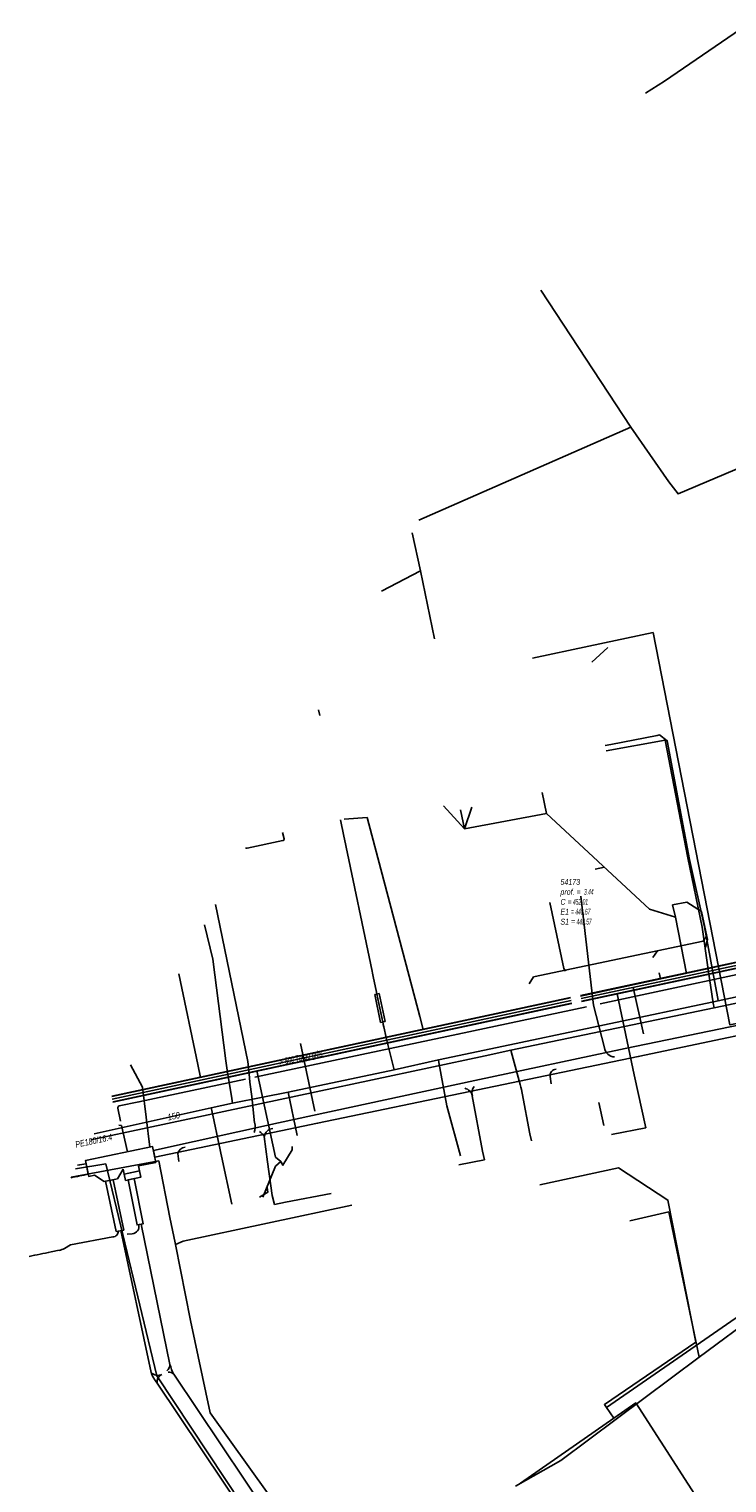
# Model space of a CAD drawing. Header units: metres. Extents: x 2695563 to 2696938, y 1260544 to 1262032.
# Tile 137 of 256: x 2695758 to 2695819, y 1261323 to 1261449. Entities that reach past the tile are written whole.
import ezdxf

# ---------------------------------------------------------------- set-up
doc = ezdxf.new("R2010")
doc.units = ezdxf.units.M
doc.header["$LTSCALE"] = 100
doc.linetypes.add('AUSGEZOGEN', pattern=[0])
doc.linetypes.add('VERDECKT2_S2', pattern=[0.18, 0.1, -0.08])
for name, color, linetype in [('Eau portable_Cadastre des conduites_Conduite', 171, 'AUSGEZOGEN'), ('Eau potable_Cadastre des conduites_Conduite_Texte', 171, 'AUSGEZOGEN'), ('Eau potable_Cadastre des conduites_Tube de protection', 171, 'AUSGEZOGEN'), ('EU_Cadastre des conduites', 24, 'AUSGEZOGEN'), ('EU_Cadastre des conduites – Texte', 7, 'AUSGEZOGEN'), ('EU_Cadastre des conduites_Regard normalisé – Texte', 24, 'AUSGEZOGEN'), ('Gaz_Cadastre des conduites_Conduite', 32, 'AUSGEZOGEN'), ('Gaz_Cadastre des conduites_Conduite_Texte', 32, 'AUSGEZOGEN'), ('Réseau électrique_Cadastre des conduite_Bord du tracé', 1, 'AUSGEZOGEN'), ('Réseau électrique_Cadastre des conduite_Tronçon de tracé', 1, 'AUSGEZOGEN'), ('Réseau électrique_Cadastre des conduites_Ouvrage_Surface-Ligne-Point', 1, 'AUSGEZOGEN'), ('TV_Cadastre des conduites_CONDUITE', 92, 'AUSGEZOGEN'), ('Télécommunications_SW_Cadastre des conduites_Bord du tracé', 94, 'AUSGEZOGEN')]:
    doc.layers.add(name, color=color, linetype=linetype)
doc.styles.add('ARIAL', font='arial.ttf')
pattern_1 = [(0, (2708005, 1273150), (6075, 6075), [6075, -6075]), (90, (2708005, 1273150), (-6075, 6075), [6075, -6075])]

# ---------------------------------------------------------------- blocks, each defined once
blk = doc.blocks.new('COMPLEXOBJECT_1755')
at = {"layer": 'Réseau électrique_Cadastre des conduite_Bord du tracé', "color": 1, "linetype": 'AUSGEZOGEN', "transparency": 33554687}
blk.add_line((5762.67, 11349.74), (5762.49, 11350.65), dxfattribs=at)
for centre, radius, start, end in [((5627.87, 12147.26), 807.91, 279.53677, 279.59182), ((5726.67, 11523.42), 177.37, 281.2087, 281.7118)]:
    blk.add_arc(centre, radius, start, end, dxfattribs=at)
blk = doc.blocks.new('COMPLEXOBJECT_1759')
at = {"layer": 'Réseau électrique_Cadastre des conduite_Bord du tracé', "color": 1, "linetype": 'AUSGEZOGEN', "transparency": 33554687}
for p, q in [((5910.91, 11349.61), (5910.53, 11350.2)), ((5866.66, 11321.15), (5813.53, 11285.8)), ((5804.58, 11281.24), (5804.64, 11280.56))]:
    blk.add_line(p, q, dxfattribs=at)
for centre, radius, start, end in [((12237.54, 1750.09), 11497.53, 123.387115, 123.649303), ((11122.36, 3433.05), 9477.93, 123.356758, 123.674659), ((1044.27, 18519.49), 8665.09, 303.397352, 303.8195), ((3946.03, 14114.71), 3389.73, 303.32714, 303.43073), ((3944.48, 14116.48), 3392.73, 303.33248, 303.43603), ((5804.39, 11288.57), 7.34, 271.466, 303.1619), ((5804.39, 11288.57), 8.01, 271.7843, 303.1713)]:
    blk.add_arc(centre, radius, start, end, dxfattribs=at)
blk = doc.blocks.new('COMPLEXOBJECT_2151')
at = {"layer": 'Réseau électrique_Cadastre des conduite_Tronçon de tracé', "color": 1, "linetype": 'AUSGEZOGEN', "transparency": 33554687}
for centre, radius, start, end in [((5769.02, 11333.21), 0.748, 311.1852, 358.4227), ((5774.93, 11334.74), 5.39, 196.7588, 206.2222)]:
    blk.add_arc(centre, radius, start, end, dxfattribs=at)
blk = doc.blocks.new('COMPLEXOBJECT_2228')
at = {"layer": 'Réseau électrique_Cadastre des conduite_Tronçon de tracé', "color": 1, "linetype": 'AUSGEZOGEN', "transparency": 33554687}
for p, q in [((5759.44, 11342.98), (5760.13, 11343.12)), ((5760.6, 11343.28), (5761.13, 11343.59))]:
    blk.add_line(p, q, dxfattribs=at)
blk.add_arc((5759.86, 11344.64), 1.55, 280.1234, 298.3019, dxfattribs=at)
blk = doc.blocks.new('COMPLEXOBJECT_2371')
at = {"layer": 'Réseau électrique_Cadastre des conduite_Tronçon de tracé', "color": 1, "linetype": 'AUSGEZOGEN', "transparency": 33554687}
for p, q in [((5825.27, 11367.91), (5825.07, 11367.91)), ((5826.29, 11364.36), (5825.55, 11367.7))]:
    blk.add_line(p, q, dxfattribs=at)
blk.add_lwpolyline([(5824.82, 11368.04), (5824.76, 11368.32), (5807.16, 11364.55)], dxfattribs=at)
for centre, radius, start, end in [((5825.04, 11368.16), 0.251, 206.8951, 276.2044), ((5825.24, 11367.57), 0.335, 23.624, 85.4938)]:
    blk.add_arc(centre, radius, start, end, dxfattribs=at)
blk = doc.blocks.new('COMPLEXOBJECT_2372')
at = {"layer": 'Réseau électrique_Cadastre des conduite_Tronçon de tracé', "color": 1, "linetype": 'AUSGEZOGEN', "transparency": 33554687}
for p, q in [((5779.7, 11378.91), (5779.57, 11379.46)), ((5776.49, 11378.09), (5779.6, 11378.75))]:
    blk.add_line(p, q, dxfattribs=at)
blk.add_arc((5779.57, 11378.87), 0.129, 282.0722, 15.4751, dxfattribs=at)
blk = doc.blocks.new('COMPLEXOBJECT_2373')
at = {"layer": 'Réseau électrique_Cadastre des conduite_Tronçon de tracé', "color": 1, "linetype": 'AUSGEZOGEN', "transparency": 33554687}
blk.add_lwpolyline([(5777.13, 11354.19), (5776.88, 11356.5), (5776.73, 11357.75), (5776.66, 11358.45), (5776.54, 11359.55)], dxfattribs=at)
blk.add_arc((5775.84, 11353.83), 1.35, 339.4776, 15.2544, dxfattribs=at)
blk = doc.blocks.new('COMPLEXOBJECT_2444')
at = {"layer": 'Réseau électrique_Cadastre des conduite_Tronçon de tracé', "color": 1, "linetype": 'AUSGEZOGEN', "transparency": 33554687}
blk.add_line((5761.13, 11343.59), (5764.81, 11344.28), dxfattribs=at)
blk.add_arc((5764.8, 11344.76), 0.48, 271.3866, 2.5144, dxfattribs=at)
blk = doc.blocks.new('COMPLEXOBJECT_2445')
at = {"layer": 'Réseau électrique_Cadastre des conduite_Tronçon de tracé', "color": 1, "linetype": 'AUSGEZOGEN', "transparency": 33554687}
blk.add_line((5766.05, 11344.51), (5766.49, 11344.56), dxfattribs=at)
blk.add_arc((5766.44, 11345.19), 0.64, 275.1364, 13.747, dxfattribs=at)
blk = doc.blocks.new('COMPLEXOBJECT_2462')
at = {"layer": 'Réseau électrique_Cadastre des conduite_Tronçon de tracé', "color": 1, "linetype": 'AUSGEZOGEN', "transparency": 33554687}
blk.add_line((5785.27, 11309.73), (5770.1, 11332.36), dxfattribs=at)
for centre, radius, start, end in [((5769.72, 11332.02), 0.504, 42.1499, 103.3819), ((5784.68, 11309.67), 0.587, 311.2893, 6.3628)]:
    blk.add_arc(centre, radius, start, end, dxfattribs=at)
blk = doc.blocks.new('COMPLEXOBJECT_2525')
at = {"layer": 'Réseau électrique_Cadastre des conduite_Tronçon de tracé', "color": 1, "linetype": 'AUSGEZOGEN', "transparency": 33554687}
blk.add_line((5765.48, 11354.35), (5765.23, 11355.49), dxfattribs=at)
blk.add_lwpolyline([(5765.36, 11355.67), (5767.07, 11356.02), (5776.34, 11358)], dxfattribs=at)
blk.add_arc((5765.4, 11355.51), 0.166, 101.4833, 186.91, dxfattribs=at)
blk = doc.blocks.new('COMPLEXOBJECT_2595')
at = {"layer": 'Réseau électrique_Cadastre des conduite_Tronçon de tracé', "color": 1, "linetype": 'AUSGEZOGEN', "transparency": 33554687}
blk.add_line((5807.54, 11360.73), (5806.6, 11364.43), dxfattribs=at)
blk.add_arc((5808.49, 11360.89), 0.964, 189.2772, 266.323, dxfattribs=at)
blk = doc.blocks.new('COMPLEXOBJECT_2678')
at = {"layer": 'Réseau électrique_Cadastre des conduite_Tronçon de tracé', "color": 1, "linetype": 'AUSGEZOGEN', "transparency": 33554687}
blk.add_line((5802.9, 11357.59), (5802.83, 11358.24), dxfattribs=at)
blk.add_arc((5803.34, 11358.34), 0.52, 89.9385, 190.6882, dxfattribs=at)
blk = doc.blocks.new('COMPLEXOBJECT_2679')
at = {"layer": 'Réseau électrique_Cadastre des conduite_Tronçon de tracé', "color": 1, "linetype": 'AUSGEZOGEN', "transparency": 33554687}
blk.add_line((5770.54, 11350.84), (5770.46, 11351.53), dxfattribs=at)
blk.add_arc((5771.14, 11351.39), 0.692, 93.8991, 168.5627, dxfattribs=at)

msp = doc.modelspace()

# ---------------------------------------------------------------- hatches: boundary and pattern name
at = {"layer": 'Réseau électrique_Cadastre des conduite_Bord du tracé', "lineweight": 18, "transparency": 33554687}
h = msp.add_hatch(dxfattribs=at)
h.set_pattern_fill('MUSTER', color=1, scale=6075, style=0, pattern_type=2)
h.set_pattern_definition(pattern_1)
h.paths.add_polyline_path([(2695769.42, 1261351.04), (2695783.57, 1261353.97), (2695811.46, 1261359.77), (2695827.71, 1261363.2), (2695861.83, 1261370.41), (2695866.47, 1261371.44), (2695866.3, 1261372.26), (2695859.85, 1261371.14), (2695826.75, 1261363.87), (2695810.33, 1261360.48), (2695797.25, 1261357.69), (2695780.19, 1261354), (2695769.3, 1261351.6)], flags=0)
h = msp.add_hatch(dxfattribs=at)
h.set_pattern_fill('MUSTER', color=1, scale=6075, style=0, pattern_type=2)
h.set_pattern_definition(pattern_1)
h.paths.add_polyline_path([(2695762.12, 1261349.24), (2695762.17, 1261349.25), (2695762.22, 1261349.26), (2695762.26, 1261349.27), (2695762.31, 1261349.28), (2695762.36, 1261349.29), (2695762.41, 1261349.3), (2695762.46, 1261349.31), (2695762.51, 1261349.32), (2695762.56, 1261349.33), (2695762.61, 1261349.34), (2695762.66, 1261349.35), (2695762.71, 1261349.36), (2695762.76, 1261349.37), (2695762.81, 1261349.38), (2695762.86, 1261349.39), (2695762.9, 1261349.4), (2695762.95, 1261349.41), (2695763, 1261349.42), (2695763.05, 1261349.43), (2695763.1, 1261349.44), (2695763.15, 1261349.45), (2695763.2, 1261349.46), (2695763.25, 1261349.47), (2695763.3, 1261349.48), (2695763.35, 1261349.49), (2695763.4, 1261349.5), (2695763.45, 1261349.51), (2695763.5, 1261349.52), (2695763.54, 1261349.53), (2695763.59, 1261349.54), (2695763.64, 1261349.55), (2695763.46, 1261350.46), (2695763.43, 1261350.45), (2695763.41, 1261350.45), (2695763.38, 1261350.44), (2695763.36, 1261350.44), (2695763.33, 1261350.43), (2695763.31, 1261350.43), (2695763.28, 1261350.43), (2695763.26, 1261350.42), (2695763.23, 1261350.42), (2695763.21, 1261350.41), (2695763.18, 1261350.41), (2695763.16, 1261350.4), (2695763.14, 1261350.4), (2695763.11, 1261350.4), (2695763.09, 1261350.39), (2695763.06, 1261350.39), (2695763.04, 1261350.38), (2695763.01, 1261350.38), (2695762.99, 1261350.38), (2695762.96, 1261350.37), (2695762.94, 1261350.37), (2695762.91, 1261350.36), (2695762.89, 1261350.36), (2695762.86, 1261350.36), (2695762.84, 1261350.35), (2695762.81, 1261350.35), (2695762.79, 1261350.34), (2695762.76, 1261350.34), (2695762.74, 1261350.33), (2695762.72, 1261350.33), (2695762.69, 1261350.33)], flags=0)
h = msp.add_hatch(dxfattribs=at)
h.set_pattern_fill('MUSTER', color=1, scale=6075, style=0, pattern_type=2)
h.set_pattern_definition(pattern_1)
h.paths.add_polyline_path([(2695766.06, 1261344.55), (2695766.72, 1261344.69), (2695765.8, 1261349.07), (2695765.14, 1261348.95)], flags=0)
h = msp.add_hatch(dxfattribs=at)
h.set_pattern_fill('MUSTER', color=1, scale=6075, style=0, pattern_type=2)
h.set_pattern_definition(pattern_1)
h.paths.add_polyline_path([(2695767.1, 1261349.05), (2695767.88, 1261345.13), (2695768.42, 1261345.24), (2695767.64, 1261349.16)], flags=0)
at = {"layer": 'Réseau électrique_Cadastre des conduites_Ouvrage_Surface-Ligne-Point', "lineweight": 18, "transparency": 33554687}
h = msp.add_hatch(dxfattribs=at)
h.set_pattern_fill('MUSTER', color=1, scale=4050, style=0, pattern_type=2)
h.set_pattern_definition([(0, (2703955, 1269100), (4050, 4050), [4050, -4050]), (90, (2703955, 1269100), (-4050, 4050), [4050, -4050])])
h.paths.add_polyline_path([(2695766.67, 1261349.98), (2695766.77, 1261349.55), (2695768.09, 1261349.83), (2695768.01, 1261350.26), (2695769.51, 1261350.57), (2695769.23, 1261351.94), (2695763.4, 1261350.73), (2695763.68, 1261349.36), (2695764.19, 1261349.47), (2695765.01, 1261348.92), (2695766.17, 1261349.15)], flags=0)
h = msp.add_hatch(dxfattribs=at)
h.set_pattern_fill('MUSTER', color=1, scale=2025, style=0, pattern_type=2)
h.set_pattern_definition([(0, (2699905, 1265050), (2025, 2025), [2025, -2025]), (90, (2699905, 1265050), (-2025, 2025), [2025, -2025])])
h.paths.add_polyline_path([(2695768.09, 1261349.83), (2695767.98, 1261349.81), (2695766.77, 1261349.55), (2695766.88, 1261349), (2695768.2, 1261349.28)], flags=0)

# ---------------------------------------------------------------- linework, layer by layer
at = {"layer": 'Eau portable_Cadastre des conduites_Conduite', "color": 7, "linetype": 'AUSGEZOGEN', "transparency": 33554687}
msp.add_line((2695781.01, 1261356.67), (2695781.81, 1261352.9), dxfattribs=at)
for points in [[(2695781.01, 1261356.67), (2695790.24, 1261358.63), (2695794.08, 1261359.48), (2695798.65, 1261360.45), (2695818.4, 1261364.61), (2695822.28, 1261365.45), (2695834.77, 1261368.27), (2695854.25, 1261372.21), (2695858.67, 1261373.14), (2695868.6, 1261375.28), (2695885.6, 1261378.82), (2695910.29, 1261384.02), (2695916.73, 1261385.41), (2695936.19, 1261389.48), (2695946.09, 1261393.04), (2695963.14, 1261404.66), (2695967.15, 1261405.89), (2695967.8, 1261406.08)], [(2695813.3, 1261387.74), (2695813.1, 1261387.7), (2695809.06, 1261386.9), (2695808.58, 1261386.81)], [(2695817.91, 1261367.3), (2695817.21, 1261371.07), (2695815.92, 1261376.92), (2695813.98, 1261387.23), (2695813.3, 1261387.74)], [(2695788.32, 1261367.19), (2695785.92, 1261378.69), (2695785.87, 1261378.93), (2695785.57, 1261380.36)], [(2695776.19, 1261355.72), (2695776.15, 1261355.93), (2695776.11, 1261356.14), (2695775.73, 1261358.58), (2695775.59, 1261359.39), (2695774.46, 1261368.24), (2695773.76, 1261371.23)], [(2695818.4, 1261364.61), (2695818.37, 1261364.83), (2695817.91, 1261367.3)], [(2695789.33, 1261362.37), (2695789.29, 1261362.55), (2695789.27, 1261362.64), (2695789.24, 1261362.78), (2695788.73, 1261365.21), (2695788.7, 1261365.38), (2695788.42, 1261366.73), (2695788.35, 1261367.04), (2695788.32, 1261367.19)], [(2695790.24, 1261358.63), (2695790.19, 1261358.85), (2695789.58, 1261361.3), (2695789.38, 1261362.1), (2695789.33, 1261362.37)], [(2695794.08, 1261359.48), (2695794.12, 1261359.27), (2695794.8, 1261355.49), (2695796.01, 1261351.15)], [(2695764.14, 1261353.06), (2695774.33, 1261355.31), (2695776.19, 1261355.72), (2695778.83, 1261356.24), (2695781.01, 1261356.67)], [(2695774.33, 1261355.31), (2695774.38, 1261355.09), (2695775.11, 1261351.66), (2695775.17, 1261351.37)], [(2695775.17, 1261351.37), (2695775.22, 1261351.12), (2695776.11, 1261346.93)]]:
    msp.add_lwpolyline(points, dxfattribs=at)
at = {"layer": 'Eau potable_Cadastre des conduites_Tube de protection', "color": 7, "linetype": 'VERDECKT2_S2', "transparency": 33554687}
msp.add_lwpolyline([(2695788.54, 1261365.17), (2695788.93, 1261365.25), (2695789.44, 1261362.82), (2695789.05, 1261362.74), (2695788.54, 1261365.17)], close=True, dxfattribs=at)
at = {"layer": 'EU_Cadastre des conduites', "color": 24, "linetype": 'AUSGEZOGEN', "transparency": 33554687}
for p, q in [((2695808.81, 1261395.36), (2695807.43, 1261394.08)), ((2695803.1, 1261382.74), (2695803.49, 1261380.9)), ((2695794.51, 1261381.59), (2695796.35, 1261379.58)), ((2695796, 1261381.24), (2695796.35, 1261379.58)), ((2695796.98, 1261381.45), (2695796.35, 1261379.58)), ((2695785.88, 1261380.43), (2695787.88, 1261380.55)), ((2695787.88, 1261380.55), (2695792.46, 1261363.26)), ((2695796.35, 1261379.58), (2695803.49, 1261380.9)), ((2695803.49, 1261380.9), (2695812.42, 1261372.6)), ((2695807.72, 1261376.08), (2695808.51, 1261376.24)), ((2695814.68, 1261371.91), (2695812.43, 1261372.59)), ((2695812.72, 1261368.39), (2695813.12, 1261368.97)), ((2695771.51, 1261366.98), (2695773.16, 1261359.08)), ((2695813.27, 1261367.07), (2695813.39, 1261366.53)), ((2695811.11, 1261358.19), (2695809.61, 1261365.23)), ((2695811.9, 1261361.74), (2695811.02, 1261365.79)), ((2695792.46, 1261363.26), (2695792.75, 1261362.14)), ((2695773.16, 1261359.08), (2695773.4, 1261357.96)), ((2695812.1, 1261353.57), (2695811.11, 1261358.19)), ((2695808.02, 1261355.78), (2695808.45, 1261353.78)), ((2695809.13, 1261353), (2695812.1, 1261353.57))]:
    msp.add_line(p, q, dxfattribs=at)
at = {"layer": 'EU_Cadastre des conduites', "linetype": 'AUSGEZOGEN', "transparency": 33554687}
for p, q in [((2695806.43, 1261365.08), (2695868.33, 1261378.37)), ((2695806.43, 1261365.06), (2695868.33, 1261378.35)), ((2695806.44, 1261365.04), (2695868.34, 1261378.33)), ((2695806.53, 1261364.59), (2695868.43, 1261377.88)), ((2695806.54, 1261364.57), (2695868.44, 1261377.86)), ((2695806.54, 1261364.55), (2695868.44, 1261377.84)), ((2695765.68, 1261356.34), (2695805.55, 1261364.92)), ((2695765.68, 1261356.32), (2695805.56, 1261364.9)), ((2695765.69, 1261356.3), (2695805.56, 1261364.88)), ((2695765.78, 1261355.85), (2695805.66, 1261364.43)), ((2695765.79, 1261355.83), (2695805.66, 1261364.41)), ((2695765.79, 1261355.81), (2695805.67, 1261364.39))]:
    msp.add_line(p, q, dxfattribs=at)
at = {"layer": 'EU_Cadastre des conduites', "color": 255, "transparency": 33554687}
for p, q in [((2695806.48, 1261364.81), (2695868.38, 1261378.1)), ((2695765.73, 1261356.07), (2695805.61, 1261364.65))]:
    msp.add_line(p, q, dxfattribs=at)
at = {"layer": 'EU_Cadastre des conduites', "color": 24, "linetype": 'AUSGEZOGEN', "transparency": 33554687}
for points in [[(2695803.77, 1261373.17), (2695804.99, 1261367.42), (2695805.13, 1261367.21)], [(2695817.29, 1261369.3), (2695817.48, 1261369.95), (2695816.95, 1261372.39), (2695815.67, 1261373.19), (2695814.44, 1261372.97)], [(2695814.44, 1261372.97), (2695814.68, 1261371.91), (2695815.64, 1261367.01)], [(2695801.96, 1261366.11), (2695802.36, 1261366.7), (2695817.1, 1261369.8), (2695817.42, 1261370.27)], [(2695780.38, 1261350.65), (2695779.92, 1261351.03), (2695778.29, 1261358.52)], [(2695781.36, 1261351.95), (2695781.38, 1261351.67), (2695780.56, 1261350.33), (2695780.38, 1261350.65)], [(2695778.83, 1261347.54), (2695779.91, 1261350.24), (2695780.37, 1261350.65)], [(2695778.54, 1261347.55), (2695779.25, 1261347.98), (2695779.2, 1261348.4)]]:
    msp.add_lwpolyline(points, dxfattribs=at)
at = {"layer": 'Gaz_Cadastre des conduites_Conduite', "color": 32, "linetype": 'AUSGEZOGEN', "transparency": 33554687}
for points in [[(2695800.39, 1261360.32), (2695818.04, 1261364.01), (2695822.04, 1261364.86), (2695835.45, 1261367.63), (2695853.89, 1261371.56), (2695887.56, 1261378.68), (2695916.36, 1261384.81), (2695936.26, 1261388.96), (2695946.21, 1261392.5), (2695963.5, 1261404.08), (2695969.89, 1261405.93), (2695976.25, 1261406.03), (2695984.8, 1261402.59), (2695991.52, 1261395.73), (2695995.33, 1261399.38), (2695995.61, 1261399.09), (2695995.7, 1261398.99)], [(2695817.54, 1261367.35), (2695817, 1261371.03), (2695815.77, 1261377.05), (2695813.8, 1261387.28), (2695808.67, 1261386.37)], [(2695818.04, 1261364.01), (2695817.98, 1261364.42), (2695817.54, 1261367.35)], [(2695763.85, 1261352.52), (2695798.15, 1261359.85), (2695800.39, 1261360.32)], [(2695800.39, 1261360.32), (2695800.5, 1261359.91), (2695801.18, 1261357.34), (2695801.24, 1261357.11), (2695801.29, 1261356.9), (2695801.35, 1261356.59)], [(2695801.35, 1261356.59), (2695802.04, 1261353.07), (2695802.16, 1261352.45)]]:
    msp.add_lwpolyline(points, dxfattribs=at)
at = {"layer": 'Réseau électrique_Cadastre des conduite_Bord du tracé', "color": 1, "linetype": 'AUSGEZOGEN', "transparency": 33554687}
for points in [[(2695769.42, 1261351.04), (2695783.57, 1261353.97), (2695811.46, 1261359.77), (2695827.71, 1261363.2), (2695861.83, 1261370.41), (2695866.47, 1261371.44), (2695866.3, 1261372.26), (2695859.85, 1261371.14), (2695826.75, 1261363.87), (2695810.33, 1261360.48), (2695797.25, 1261357.69), (2695780.19, 1261354), (2695769.3, 1261351.6), (2695769.42, 1261351.04)], [(2695766.06, 1261344.55), (2695766.72, 1261344.69), (2695765.8, 1261349.07), (2695765.14, 1261348.95), (2695766.06, 1261344.55)], [(2695767.1, 1261349.05), (2695767.88, 1261345.13), (2695768.42, 1261345.24), (2695767.64, 1261349.16), (2695767.1, 1261349.05)]]:
    msp.add_lwpolyline(points, close=True, dxfattribs=at)
at = {"layer": 'Réseau électrique_Cadastre des conduite_Tronçon de tracé', "color": 1, "linetype": 'AUSGEZOGEN', "transparency": 33554687}
for p, q in [((2695807.57, 1261364.24), (2695806.45, 1261373.73)), ((2695777.51, 1261359.36), (2695774.7, 1261373.01)), ((2695783.34, 1261355.04), (2695782.1, 1261360.9)), ((2695768.35, 1261357.12), (2695767.32, 1261359.06)), ((2695768.98, 1261351.89), (2695768.35, 1261357.12)), ((2695797.92, 1261351.54), (2695797.03, 1261356.36)), ((2695766.54, 1261353.79), (2695766.31, 1261353.8)), ((2695767.05, 1261351.49), (2695766.54, 1261353.79)), ((2695779.22, 1261350.63), (2695778.94, 1261352.82)), ((2695795.85, 1261350.36), (2695798.08, 1261350.79)), ((2695798.08, 1261350.79), (2695797.92, 1261351.54)), ((2695779.64, 1261347.68), (2695779.22, 1261350.63)), ((2695779.64, 1261347.68), (2695779.82, 1261346.92)), ((2695779.82, 1261346.92), (2695780.79, 1261347.11)), ((2695780.79, 1261347.11), (2695784.76, 1261347.88)), ((2695769.1, 1261332.31), (2695766.46, 1261344.64)), ((2695770.74, 1261333), (2695768.23, 1261345.2)), ((2695783.3, 1261310.99), (2695769.64, 1261331.37))]:
    msp.add_line(p, q, dxfattribs=at)
msp.add_lwpolyline([(2695778.11, 1261357.98), (2695795.77, 1261361.72), (2695806.96, 1261364.11)], dxfattribs=at)
for centre, radius, start, end in [((2695777.43, 1261378.11), 0.208, 235.2653, 278.9406), ((2695797.9, 1261356.63), 0.906, 142.6513, 197.2689), ((2695796.2, 1261356.18), 0.851, 12.3658, 78.247), ((2695779.73, 1261352.73), 0.786, 93.551, 173.231), ((2695776.58, 1261350.95), 3.02, 38.2601, 50.0375), ((2695734.45, 1261467.99), 127.87, 280.8375, 281.7122), ((2695769.69, 1261332.85), 0.801, 222.6017, 295.9752), ((2695771.78, 1261333.25), 2.84, 199.3391, 221.2425), ((2695770.29, 1261331.51), 0.665, 112.4691, 192.1765)]:
    msp.add_arc(centre, radius, start, end, dxfattribs=at)
at = {"layer": 'Réseau électrique_Cadastre des conduites_Ouvrage_Surface-Ligne-Point', "color": 1, "linetype": 'AUSGEZOGEN', "transparency": 33554687}
for points in [[(2695766.67, 1261349.98), (2695766.77, 1261349.55), (2695768.09, 1261349.83), (2695768.01, 1261350.26), (2695769.51, 1261350.57), (2695769.23, 1261351.94), (2695763.4, 1261350.73), (2695763.68, 1261349.36), (2695764.19, 1261349.47), (2695765.01, 1261348.92), (2695766.17, 1261349.15), (2695766.67, 1261349.98)], [(2695768.09, 1261349.83), (2695767.98, 1261349.81), (2695766.77, 1261349.55), (2695766.88, 1261349), (2695768.2, 1261349.28), (2695768.09, 1261349.83)]]:
    msp.add_lwpolyline(points, close=True, dxfattribs=at)
at = {"layer": 'TV_Cadastre des conduites_CONDUITE', "color": 92, "linetype": 'AUSGEZOGEN', "transparency": 33554687}
for p, q in [((2695810.82, 1261414.51), (2695802.99, 1261426.43)), ((2695810.82, 1261414.51), (2695792.39, 1261406.42)), ((2695791.81, 1261405.32), (2695792.51, 1261402.01)), ((2695792.51, 1261402.01), (2695789.12, 1261400.24)), ((2695792.51, 1261402.01), (2695793.75, 1261396.1)), ((2695783.66, 1261389.93), (2695783.78, 1261389.42)), ((2695762.53, 1261350.02), (2695765.17, 1261350.45)), ((2695822.3, 1261337.77), (2695816.76, 1261333.64))]:
    msp.add_line(p, q, dxfattribs=at)
for points in [[(2695827.99, 1261414.24), (2695814.92, 1261408.7), (2695814.11, 1261409.74), (2695810.82, 1261414.51)], [(2695765.17, 1261350.45), (2695769.6, 1261332), (2695781.43, 1261314.15), (2695786.02, 1261315.39)], [(2695810.73, 1261345.5), (2695814.11, 1261346.27), (2695816.76, 1261333.64)], [(2695816.76, 1261333.64), (2695804.71, 1261324.66), (2695800.78, 1261322.41)]]:
    msp.add_lwpolyline(points, dxfattribs=at)
at = {"layer": 'Télécommunications_SW_Cadastre des conduites_Bord du tracé', "color": 94, "linetype": 'AUSGEZOGEN', "transparency": 33554687}
for p, q in [((2695809.34, 1261328.33), (2695801.21, 1261322.68)), ((2695808.68, 1261329.27), (2695809.34, 1261328.33))]:
    msp.add_line(p, q, dxfattribs=at)
for points in [[(2695812.07, 1261443.56), (2695813.75, 1261444.58), (2695817.04, 1261446.85), (2695820.33, 1261449.12)], [(2695802.25, 1261394.43), (2695807.15, 1261395.45), (2695812.75, 1261396.64), (2695819.42, 1261362.52), (2695849.06, 1261368.58), (2695850.32, 1261365.8)], [(2695771.22, 1261343.42), (2695771.19, 1261343.58), (2695770.72, 1261345.78), (2695769.77, 1261350.7), (2695762.14, 1261349.29)], [(2695802.89, 1261348.61), (2695809.75, 1261350.1), (2695814.04, 1261347.29), (2695816.45, 1261334.93), (2695808.52, 1261329.51), (2695808.68, 1261329.27)], [(2695771.22, 1261343.42), (2695771.88, 1261343.72), (2695786.55, 1261346.84)], [(2695781.94, 1261316.56), (2695782.64, 1261317.05), (2695774.25, 1261328.79), (2695772.52, 1261336.83), (2695771.22, 1261343.42)], [(2695808.68, 1261329.27), (2695821.46, 1261338.09), (2695822.6, 1261338.24), (2695829.83, 1261340.34)], [(2695809.34, 1261328.33), (2695811.23, 1261329.65), (2695817.93, 1261319.27), (2695818.35, 1261319.55), (2695819.44, 1261320.26), (2695822.78, 1261322.45), (2695825.88, 1261317.73)]]:
    msp.add_lwpolyline(points, dxfattribs=at)

# ---------------------------------------------------------------- block references
at = {"layer": 'Réseau électrique_Cadastre des conduite_Bord du tracé', "color": 1, "linetype": 'AUSGEZOGEN', "lineweight": -3, "transparency": 33554687}
for name in ['COMPLEXOBJECT_1755', 'COMPLEXOBJECT_1759']:
    msp.add_blockref(name, (2690000.97, 1249999.81), dxfattribs=at)
at = {"layer": 'Réseau électrique_Cadastre des conduite_Tronçon de tracé', "color": 1, "linetype": 'AUSGEZOGEN', "lineweight": -3, "transparency": 33554687}
for name in ['COMPLEXOBJECT_2372', 'COMPLEXOBJECT_2371', 'COMPLEXOBJECT_2595', 'COMPLEXOBJECT_2373', 'COMPLEXOBJECT_2678', 'COMPLEXOBJECT_2525', 'COMPLEXOBJECT_2679', 'COMPLEXOBJECT_2444', 'COMPLEXOBJECT_2445', 'COMPLEXOBJECT_2228', 'COMPLEXOBJECT_2151', 'COMPLEXOBJECT_2462']:
    msp.add_blockref(name, (2690000.97, 1249999.81), dxfattribs=at)

# ---------------------------------------------------------------- texts
at = {"layer": 'Eau potable_Cadastre des conduites_Conduite_Texte', "color": 7, "transparency": 33554687, "insert": (2695771.07, 1261354.59), "char_height": 0.5543, "width": 1.1001, "attachment_point": 5, "rotation": 12.4218, "style": 'ARIAL'}
msp.add_mtext('\\A1;{\\fArial|i1|b0;\\H0.554263;\\W0.700000;\\C7;150}\\P', dxfattribs=at)
at = {"layer": 'EU_Cadastre des conduites – Texte', "color": 24, "transparency": 33554687, "insert": (2695782.11, 1261359.59), "char_height": 0.5571, "width": 6, "attachment_point": 5, "rotation": 12.1401, "style": 'ARIAL'}
msp.add_mtext('\\A1;{\\fArial|b0|i1|c0|p34;\\W0.7;> \\W0.49;500 Tuyau grès}', dxfattribs=at)
at = {"layer": 'EU_Cadastre des conduites_Regard normalisé – Texte', "color": 24, "transparency": 33554687, "insert": (2695804.69, 1261375.21), "char_height": 0.5064, "width": 2.8424, "attachment_point": 1, "line_spacing_factor": 1.024096, "style": 'ARIAL'}
msp.add_mtext('\\A1;{\\fArial|b0|i1|c0|p34;\\W0.69641;54173}\\P{\\fArial|b0|i1|c0|p34;\\H0.99721x;\\W0.69641;prof. = \\W0.48749; 3.44}\\P{\\fArial|b0|i1|c0|p34;\\H0.99721x;\\W0.69641;C =\\W0.48749; 452.01}\\P{\\fArial|b0|i1|c0|p34;\\H0.99721x;\\W0.69641;E1 \\W0.48749;= 448.67}\\P{\\fArial|b0|i1|c0|p34;\\H0.99721x;\\W0.69641;S1 =\\W0.48749; 448.57}', dxfattribs=at)
at = {"layer": 'Gaz_Cadastre des conduites_Conduite_Texte', "color": 32, "transparency": 33554687, "insert": (2695764.11, 1261352.45), "char_height": 0.5583, "width": 3.0577, "attachment_point": 5, "rotation": 12.0645, "style": 'ARIAL'}
msp.add_mtext('\\A1;{\\fArial|i1|b0;\\H0.558250;\\W0.700000;\\C32;PE180/16.4}\\P', dxfattribs=at)

doc.saveas('drawing.dxf')
